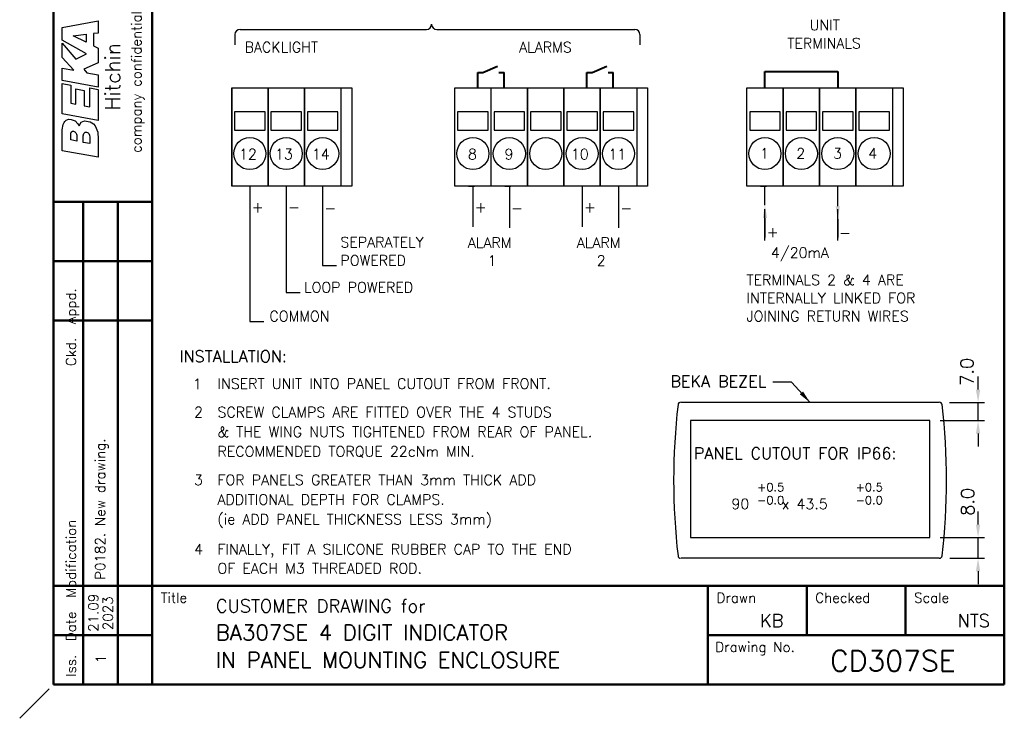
# Model space of a CAD drawing. Extents: x 0 to 196, y 0 to 279.
# Tile 1 of 4: x 0 to 189, y 0 to 134. Entities that reach past the tile are written whole.
import ezdxf

# ---------------------------------------------------------------- set-up
doc = ezdxf.new("R2010")
doc.units = 0
doc.header["$LTSCALE"] = 2.5
doc.header["$MEASUREMENT"] = 0
doc.layers.get('DEFPOINTS').update_dxf_attribs({"color": 96})
for name, color, linetype in [('COMPONENT', 5, 'Continuous'), ('FORMAT', 7, 'Continuous'), ('TEXT', 5, 'Continuous')]:
    doc.layers.add(name, color=color, linetype=linetype)
doc.styles.add('ROMANS', font='romans', dxfattribs={"height": 2.5})
doc.dimstyles.get("Standard").update_dxf_attribs({"dimtxt": 0.18, "dimasz": 0.18, "dimexe": 0.18, "dimexo": 0.0625, "dimgap": 0.09, "dimtad": 0, "dimtih": 1, "dimtoh": 1, "dimdec": 4, "dimzin": 0, "dimdsep": 46, "dimtxsty": 'Standard', "dimcen": 0.09, "dimadec": 0, "dimazin": 0, "dimtfac": 1, "dimtdec": 4, "dimtofl": 0, "dimtmove": 0, "dimatfit": 3, "dimfxl": 0, "dimtolj": 1, "dimtzin": 0, "dimarcsym": 0})

# ---------------------------------------------------------------- blocks, each defined once
blk = doc.blocks.new('FORMAT-FIXED')
at = {"layer": 'DEFPOINTS'}
blk.add_line((0, 0), (5.66, 5.66), dxfattribs=at)
at = {"layer": 'FORMAT', "color": 1, "lineweight": 50}
for p, q in [((6.5, 272.24), (6.5, 6.5)), ((25.5, 272.24), (25.5, 6.5)), ((189.37, 6.5), (189.37, 272.24)), ((6.5, 99.34), (25.5, 99.34)), ((12.2, 99.34), (12.2, 6.5)), ((18.85, 99.34), (18.85, 6.5)), ((6.5, 87.94), (25.5, 87.94)), ((6.5, 76.54), (25.5, 76.54)), ((6.5, 25.5), (189.37, 25.5)), ((132.37, 25.5), (132.37, 16)), ((151.37, 25.5), (151.37, 16)), ((170.37, 25.5), (170.37, 16)), ((6.5, 16), (25.5, 16)), ((189.37, 16), (132.37, 16)), ((132.37, 16), (132.37, 6.5)), ((6.5, 6.5), (189.37, 6.5))]:
    blk.add_line(p, q, dxfattribs=at)
at = {"layer": 'FORMAT', "color": 7, "linetype": 'Continuous', "flags": 128}
for points in [[(15.1, 121.41), (8.2, 122.68), (8.2, 125.04), (10.42, 124.63), (8.2, 127.12), (8.2, 129.87), (10.79, 126.78), (12.88, 127.82), (8.2, 130.43), (8.2, 132.85), (15.1, 134.16), (15.1, 131.8), (14.2, 131.7), (14.2, 129.34), (15.1, 128.9), (15.1, 126.07), (12.35, 124.85), (12.93, 124.17), (15.1, 123.78)], [(10.28, 131.24), (10.28, 131.24), (12.76, 131.56), (12.76, 130.07)], [(15.1, 114.97), (8.2, 116.24), (8.2, 122.09), (9.81, 121.8), (9.81, 118.29), (10.79, 118.12), (10.79, 121.09), (12.42, 120.78), (12.42, 117.83), (13.49, 117.61), (13.49, 121.27), (15.1, 120.97)], [(8.2, 113.19), (8.37, 114.22), (8.54, 114.61), (8.66, 114.78), (8.91, 115.05), (9.25, 115.19), (9.47, 115.22), (9.93, 115.19), (10.64, 114.9), (11.18, 114.36), (11.44, 113.97), (11.83, 114.63), (12.49, 114.9), (13.57, 114.73), (14.2, 114.34), (14.52, 113.95), (15, 112.71), (15.1, 111.41), (15.1, 107.9), (8.2, 109.17)], [(10.96, 111.02), (9.81, 111.24), (9.81, 112.41), (9.88, 112.71), (9.96, 112.83), (10.18, 112.93), (10.35, 112.93), (10.62, 112.8), (10.81, 112.61), (10.93, 112.34), (10.96, 112.17)], [(13.49, 110.56), (12.22, 110.78), (12.22, 112.05), (12.32, 112.46), (12.52, 112.68), (12.59, 112.73), (12.86, 112.73), (13.03, 112.68), (13.18, 112.58), (13.3, 112.46), (13.44, 112.17), (13.49, 111.8)]]:
    blk.add_lwpolyline(points, close=True, dxfattribs=at)
at = {"layer": 'FORMAT', "color": 7, "linetype": 'Continuous', "style": 'ROMANS'}
for s, height, p in [('company confidential, copyright reserved.', 1.9, (23.4, 108.75)), ('Hitchin     England', 2.85, (19.31, 116.92)), ('Iss.  Date  Modification                   Ckd.  Appd.', 1.9, (10.82, 7.99))]:
    blk.add_text(s, height=height, rotation=90, dxfattribs=at).set_placement(p)
for s, p in [('Title', (27.14, 22.23)), ('Drawn', (134.02, 22.23)), ('Checked', (153.02, 22.23)), ('Scale', (172.02, 22.23)), ('Drawing No.', (133.78, 12.77))]:
    blk.add_text(s, height=1.9, dxfattribs=at).set_placement(p)
blk = doc.blocks.new('*D63')
at = {"layer": 'DEFPOINTS', "color": 0}
for p in [(175.02, 34.76), (184.33, 34.76), (176.92, 30.78)]:
    blk.add_point(p, dxfattribs=at)
at = {"layer": 'TEXT', "color": 0, "lineweight": -2}
for p, q in [((184.33, 37.26), (184.33, 39.76)), ((177.02, 34.76), (185.58, 34.76)), ((184.33, 30.78), (184.33, 34.76)), ((178.92, 30.78), (185.58, 30.78)), ((184.33, 28.28), (184.33, 25.78))]:
    blk.add_line(p, q, dxfattribs=at)
at = {"layer": 'TEXT', "color": 0}
for points in [[(183.91, 37.26), (184.74, 37.26), (184.33, 34.76)], [(184.74, 28.28), (183.91, 28.28), (184.33, 30.78)]]:
    blk.add_solid(points, dxfattribs=at)
at = {"layer": 'TEXT', "color": 0, "insert": (182.31, 41.63), "char_height": 2.5, "attachment_point": 5, "rotation": 90, "style": 'ROMANS'}
blk.add_mtext('\\A1;8.0', dxfattribs=at)
blk = doc.blocks.new('BEZ-OL-105x60')
for p, q in [((127.2, 60.78), (176.84, 60.78)), ((176.84, 30.78), (127.2, 30.78))]:
    blk.add_line(p, q)
for centre, radius, start, end in [((127.12, 60.28), 0.5, 90, 173.3118), ((176.92, 60.28), 0.5, 6.6882, 90), ((250.77, 45.78), 125, 173.3118, 186.6882), ((53.27, 45.78), 125, 353.3118, 6.6882), ((127.12, 31.28), 0.5, 186.6882, 270), ((176.92, 31.28), 0.5, 270, 353.3118)]:
    blk.add_arc(centre, radius, start, end)
blk = doc.blocks.new('*D67')
at = {"layer": 'DEFPOINTS', "color": 0}
for p in [(176.84, 60.73), (184.33, 60.73), (175.02, 57.26)]:
    blk.add_point(p, dxfattribs=at)
at = {"layer": 'TEXT', "color": 0, "lineweight": -2}
for p, q in [((184.33, 63.23), (184.33, 65.73)), ((178.84, 60.73), (185.58, 60.73)), ((184.33, 57.26), (184.33, 60.73)), ((177.02, 57.26), (185.58, 57.26)), ((184.33, 54.76), (184.33, 52.26))]:
    blk.add_line(p, q, dxfattribs=at)
at = {"layer": 'TEXT', "color": 0}
for points in [[(183.91, 63.23), (184.74, 63.23), (184.33, 60.73)], [(184.74, 54.76), (183.91, 54.76), (184.33, 57.26)]]:
    blk.add_solid(points, dxfattribs=at)
at = {"layer": 'TEXT', "color": 0, "insert": (182.19, 66.65), "char_height": 2.5, "attachment_point": 5, "rotation": 90, "style": 'ROMANS'}
blk.add_mtext('\\A1;7.0', dxfattribs=at)

msp = doc.modelspace()

# ---------------------------------------------------------------- linework, layer by layer
for p, q in [((41.393, 131.506), (41.393, 129.544)), ((42.393, 132.497), (78.215, 132.497)), ((80.215, 132.497), (118.292, 132.506)), ((119.292, 131.506), (119.292, 129.544)), ((47.212, 116.621), (41.332, 116.621)), ((41.332, 116.621), (41.332, 113.121)), ((47.212, 113.121), (47.212, 116.621)), ((54.212, 116.621), (48.332, 116.621)), ((48.332, 116.621), (48.332, 113.121)), ((54.212, 113.121), (54.212, 116.621)), ((61.212, 116.621), (55.332, 116.621)), ((55.332, 116.621), (55.332, 113.121)), ((61.212, 113.121), (61.212, 116.621)), ((90.116, 116.621), (84.236, 116.621)), ((84.236, 116.621), (84.236, 113.121)), ((90.116, 113.121), (90.116, 116.621)), ((97.116, 116.621), (91.236, 116.621)), ((91.236, 116.621), (91.236, 113.121)), ((97.116, 113.121), (97.116, 116.621)), ((104.116, 116.621), (98.236, 116.621)), ((98.236, 116.621), (98.236, 113.121)), ((104.116, 113.121), (104.116, 116.621)), ((111.116, 116.621), (105.236, 116.621)), ((105.236, 116.621), (105.236, 113.121)), ((111.116, 113.121), (111.116, 116.621)), ((118.116, 116.621), (112.236, 116.621)), ((112.236, 116.621), (112.236, 113.121)), ((118.116, 113.121), (118.116, 116.621)), ((146.281, 116.621), (140.401, 116.621)), ((140.401, 116.621), (140.401, 113.121)), ((146.281, 113.121), (146.281, 116.621)), ((153.281, 116.621), (147.401, 116.621)), ((147.401, 116.621), (147.401, 113.121)), ((153.281, 113.121), (153.281, 116.621)), ((160.281, 116.621), (154.401, 116.621)), ((154.401, 116.621), (154.401, 113.121)), ((160.281, 113.121), (160.281, 116.621)), ((167.281, 116.621), (161.401, 116.621)), ((161.401, 116.621), (161.401, 113.121)), ((167.281, 113.121), (167.281, 116.621)), ((41.332, 113.121), (47.212, 113.121)), ((48.332, 113.121), (54.212, 113.121)), ((55.332, 113.121), (61.212, 113.121)), ((84.236, 113.121), (90.116, 113.121)), ((91.236, 113.121), (97.116, 113.121)), ((98.236, 113.121), (104.116, 113.121)), ((105.236, 113.121), (111.116, 113.121)), ((112.236, 113.121), (118.116, 113.121)), ((140.401, 113.121), (146.281, 113.121)), ((147.401, 113.121), (153.281, 113.121)), ((154.401, 113.121), (160.281, 113.121)), ((161.401, 113.121), (167.281, 113.121)), ((44.272, 102.379), (44.272, 76.345)), ((51.272, 102.379), (51.272, 81.887)), ((58.272, 102.379), (58.272, 87.075)), ((87.176, 102.379), (87.176, 94.533)), ((94.176, 102.379), (94.176, 94.348)), ((108.176, 102.379), (108.176, 94.533)), ((115.176, 102.379), (115.176, 94.348)), ((58.272, 87.075), (60.951, 87.075)), ((51.272, 81.887), (53.951, 81.887)), ((44.272, 76.345), (46.951, 76.345)), ((176.836, 30.781), (176.923, 30.781))]:
    msp.add_line(p, q)
at = {"lineweight": 40}
for p, q in [((89.1, 124.241), (91.912, 125.407)), ((110.092, 124.241), (112.904, 125.407)), ((88.1, 121.279), (88.1, 124.241)), ((88.1, 124.241), (89.1, 124.241)), ((92.18, 124.241), (93.18, 124.241)), ((93.18, 121.279), (93.18, 124.241)), ((109.092, 121.279), (109.092, 124.241)), ((109.092, 124.241), (110.092, 124.241)), ((113.172, 124.241), (114.172, 124.241)), ((114.172, 121.279), (114.172, 124.241)), ((143.341, 124.401), (157.341, 124.401)), ((143.341, 121.279), (143.341, 124.401)), ((157.341, 124.401), (157.341, 121.279))]:
    msp.add_line(p, q, dxfattribs=at)
msp.add_lwpolyline([(129.02, 57.256), (129.02, 34.756), (175.02, 34.756), (175.02, 57.256)], close=True)
for centre in [(44.272, 108.616), (51.272, 108.616), (58.272, 108.616), (87.176, 108.616), (94.176, 108.616), (101.176, 108.616), (108.176, 108.616), (115.176, 108.616), (143.341, 108.616), (150.341, 108.616), (157.341, 108.616), (164.341, 108.616)]:
    msp.add_circle(centre, 3.08)
for centre, start, end in [((78.215, 133.497), 270, 0), ((80.215, 133.497), 180, 270), ((42.393, 131.506), 90, 180), ((118.292, 131.506), 0, 90)]:
    msp.add_arc(centre, 1, start, end)
at = {"layer": 'COMPONENT'}
for p, q in [((40.772, 121.279), (40.772, 102.379)), ((40.772, 102.379), (40.772, 121.279)), ((40.772, 121.279), (47.772, 121.279)), ((47.772, 121.279), (47.772, 102.379)), ((47.772, 102.379), (47.772, 121.279)), ((47.772, 121.279), (54.772, 121.279)), ((54.772, 121.279), (54.772, 102.379)), ((54.772, 102.379), (54.772, 121.279)), ((54.772, 121.279), (61.772, 121.279)), ((61.772, 121.279), (61.772, 102.379)), ((61.772, 121.279), (63.872, 121.279)), ((63.872, 121.279), (63.872, 102.379)), ((83.676, 102.379), (83.676, 121.279)), ((83.676, 121.279), (90.676, 121.279)), ((90.676, 102.379), (90.676, 121.279)), ((90.676, 121.279), (97.676, 121.279)), ((97.676, 121.279), (97.676, 102.379)), ((97.676, 102.379), (97.676, 121.279)), ((97.676, 121.279), (104.676, 121.279)), ((104.676, 121.279), (104.676, 102.379)), ((104.676, 102.379), (104.676, 121.279)), ((104.676, 121.279), (111.676, 121.279)), ((111.676, 121.279), (111.676, 102.379)), ((111.676, 102.379), (111.676, 121.279)), ((111.676, 121.279), (118.676, 121.279)), ((118.676, 121.279), (118.676, 102.379)), ((118.676, 121.279), (120.776, 121.279)), ((120.776, 121.279), (120.776, 102.379)), ((139.841, 102.379), (139.841, 121.279)), ((139.841, 121.279), (146.841, 121.279)), ((146.841, 121.279), (146.841, 102.379)), ((146.841, 102.379), (146.841, 121.279)), ((146.841, 121.279), (153.841, 121.279)), ((153.841, 121.279), (153.841, 102.379)), ((153.841, 102.379), (153.841, 121.279)), ((153.841, 121.279), (160.841, 121.279)), ((160.841, 121.279), (160.841, 102.379)), ((160.841, 102.379), (160.841, 121.279)), ((160.841, 121.279), (167.841, 121.279)), ((167.841, 121.279), (167.841, 102.379)), ((167.841, 121.279), (169.941, 121.279)), ((169.941, 121.279), (169.941, 102.379)), ((47.772, 102.379), (40.772, 102.379)), ((54.772, 102.379), (47.772, 102.379)), ((61.772, 102.379), (54.772, 102.379)), ((63.872, 102.379), (61.772, 102.379)), ((90.676, 102.379), (83.676, 102.379)), ((86.336, 102.379), (87.456, 102.379)), ((97.676, 102.379), (90.676, 102.379)), ((93.336, 102.379), (94.456, 102.379)), ((104.676, 102.379), (97.676, 102.379)), ((111.676, 102.379), (104.676, 102.379)), ((118.676, 102.379), (111.676, 102.379)), ((120.776, 102.379), (118.676, 102.379)), ((146.841, 102.379), (139.841, 102.379)), ((142.501, 102.379), (143.621, 102.379)), ((153.841, 102.379), (146.841, 102.379)), ((160.841, 102.379), (153.841, 102.379)), ((167.841, 102.379), (160.841, 102.379)), ((169.941, 102.379), (167.841, 102.379))]:
    msp.add_line(p, q, dxfattribs=at)
at = {"layer": 'TEXT'}
for p, q in [((143.341, 98.713), (143.341, 102.379)), ((157.341, 98.498), (157.341, 102.379)), ((143.341, 91.87), (143.341, 97.898)), ((157.341, 91.87), (157.341, 97.898)), ((143.341, 96.213), (143.341, 92.506)), ((157.341, 95.998), (157.341, 92.506))]:
    msp.add_line(p, q, dxfattribs=at)
for points in [[(142.925, 96.213), (143.758, 96.213), (143.341, 98.713)], [(157.758, 98.498), (156.925, 98.498), (157.341, 95.998)]]:
    msp.add_solid(points, dxfattribs=at)

# ---------------------------------------------------------------- block references
msp.add_blockref('BEZ-OL-105x60', (0, 0))
at = {"layer": 'FORMAT'}
msp.add_blockref('FORMAT-FIXED', (0, 0), dxfattribs=at)

# ---------------------------------------------------------------- texts
at = {"color": 7, "linetype": 'Continuous', "style": 'ROMANS'}
for s, p in [('P0182. New drawing.', (16.431, 26.625)), ('21.09', (15.12, 16.637)), ('2023', (17.902, 16.949)), ('1', (16.571, 10.59))]:
    msp.add_text(s, height=1.9, rotation=90, dxfattribs=at).set_placement(p)
at = {"layer": 'FORMAT', "color": 7, "linetype": 'Continuous', "style": 'ROMANS'}
for s, p in [('KB', (142.397, 17.544)), ('NTS', (180.397, 17.544))]:
    msp.add_text(s, height=2.5, dxfattribs=at).set_placement(p)
at = {"layer": 'FORMAT', "lineweight": 40, "style": 'ROMANS'}
msp.add_text('CD307SE', height=4, dxfattribs=at).set_placement((155.852, 9.065))
at = {"layer": 'TEXT', "style": 'ROMANS'}
for s, height, p in [('UNIT', 2, (151.923, 132.327)), ('TERMINALS', 2, (147.649, 128.836)), ('BACKLIGHT', 2, (43.25, 128.087)), ('ALARMS', 2, (96.069, 128.087)), ('12 ', 2, (42.18, 107.502)), ('13', 2, (49.104, 107.502)), ('14', 2, (56.193, 107.502)), ('8', 2, (86.213, 107.5)), ('9', 2, (93.253, 107.5)), ('10', 2, (106.012, 107.5)), ('11', 2, (113.227, 107.5)), ('1 ', 2, (142.385, 107.643)), ('2', 2, (149.36, 107.643)), ('3', 2, (156.434, 107.643)), ('4', 2, (163.199, 107.643)), ('+', 2.083, (44.613, 97.274)), ('+', 2.083, (87.517, 97.274)), ('+', 2.083, (108.517, 97.274)), ('-', 2.083, (51.613, 97.274)), ('-', 2.083, (58.613, 97.09)), ('-', 2.083, (94.517, 97.09)), ('-', 2.083, (115.517, 97.09)), ('+', 2.083, (143.682, 92.513)), ('-', 2.083, (157.578, 92.329)), ('SEPARATELY', 2, (61.687, 90.566)), ('ALARM', 2, (86.194, 90.489)), ('ALARM', 2, (107.161, 90.489)), ('POWERED', 2, (61.687, 87.075)), ('1', 2, (90.02, 87.015)), ('2', 2, (110.987, 87.015)), ('4/20mA', 2, (144.492, 88.566)), ('TERMINALS 2 & 4 ARE ', 2, (139.786, 83.325)), ('LOOP POWERED', 2, (54.687, 81.887)), ('INTERNALLY LINKED FOR ', 2, (139.786, 79.834)), ('COMMON', 2, (48.028, 76.345)), ('JOINING RETURN WIRES', 2, (139.786, 76.343)), ('INSTALLATION:', 2.25, (30.757, 68.489)), ('1', 2, (33.317, 63.296)), ('INSERT UNIT INTO PANEL CUTOUT FROM FRONT.', 2, (38.033, 63.358)), ('2', 2, (33.533, 57.882)), ('SCREW CLAMPS ARE FITTED OVER THE 4 STUDS', 2, (38.033, 57.882)), ('& THE WING NUTS TIGHTENED FROM REAR OF PANEL.', 2, (38.033, 54.103)), ('RECOMMENDED TORQUE 22cNm MIN.', 2, (38.033, 50.324)), ('PANEL CUTOUT FOR IP66:', 2.25, (129.676, 49.839)), ('3', 2, (33.533, 44.847)), ('FOR PANELS GREATER THAN 3mm THICK ADD ', 2, (38.033, 44.847)), ('+0.5', 1.6, (141.818, 43.655)), ('+0.5', 1.6, (160.784, 43.655)), ('ADDITIONAL DEPTH FOR CLAMPS.', 2, (38.033, 41.068)), ('90    x 43.5 ', 2, (136.892, 40.237)), ('-0.0', 1.6, (141.818, 41.151)), ('-0.0', 1.6, (160.784, 41.151)), ('(ie ADD PANEL THICKNESS LESS 3mm)', 2, (38.033, 37.289)), ('4', 2, (33.533, 31.518)), ('FINALLY, FIT A SILICONE RUBBER CAP TO THE END', 2, (38.033, 31.518)), ('OF EACH M3 THREADED ROD.', 2, (38.033, 27.846)), ('CUSTOMER DRAWING for  ', 2.5, (37.74, 20.361)), ('BA307SE 4 DIGIT INDICATOR', 3, (37.74, 15.001)), ('IN PANEL MOUNTING ENCLOSURE', 3, (37.74, 9.72))]:
    msp.add_text(s, height=height, dxfattribs=at).set_placement(p)
at = {"layer": 'TEXT', "insert": (143.58, 65.933), "char_height": 2.25, "width": 40, "attachment_point": 3, "style": 'ROMANS'}
msp.add_mtext('BEKA BEZEL', dxfattribs=at)

# ---------------------------------------------------------------- dimensions: what is measured, and where the dimension line sits
at = {"layer": 'TEXT'}
for base, p1, p2, picture, middle in [((184.327625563, 60.731092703), (175.019790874, 57.256092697), (176.836035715, 60.731092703), '*D67', (182.19146729, 66.65029628)), ((184.327625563, 34.756092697), (176.922530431, 30.781092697), (175.019790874, 34.756092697), '*D63', (182.308220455, 41.625555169))]:
    dim = msp.add_linear_dim(base=base, p1=p1, p2=p2, angle=90, dimstyle='Standard', override={"dimtxt": 2.5, "dimasz": 2.5, "dimexe": 1.25, "dimexo": 2, "dimgap": 1.25, "dimtad": 1, "dimtih": 0, "dimtoh": 0, "dimdec": 1, "dimlfac": 2, "dimtxsty": 'ROMANS', "dimcen": 2.5, "dimtdec": 1, "dimtofl": 1, "dimtmove": 2}, dxfattribs=at)
    dim.commit()
    dim.dimension.update_dxf_attribs({"geometry": picture, "text_midpoint": middle, "dimtype": 160})

# ---------------------------------------------------------------- leaders
at = {"layer": 'TEXT', "annotation_type": 0, "has_hookline": 1, "hookline_direction": 1, "text_width": 20.468}
msp.add_leader([(152.02, 60.731), (148.469, 64.683), (144.83, 64.683)], dimstyle='Standard', override={"dimtxt": 2.5, "dimasz": 2.5, "dimexe": 1.25, "dimexo": 2, "dimgap": 1.25, "dimtad": 0, "dimtih": 0, "dimtoh": 0, "dimdec": 1, "dimlfac": 2, "dimtxsty": 'ROMANS', "dimcen": 2.5, "dimtdec": 1, "dimtofl": 1, "dimtmove": 2}, dxfattribs=at)

doc.saveas('drawing.dxf')
